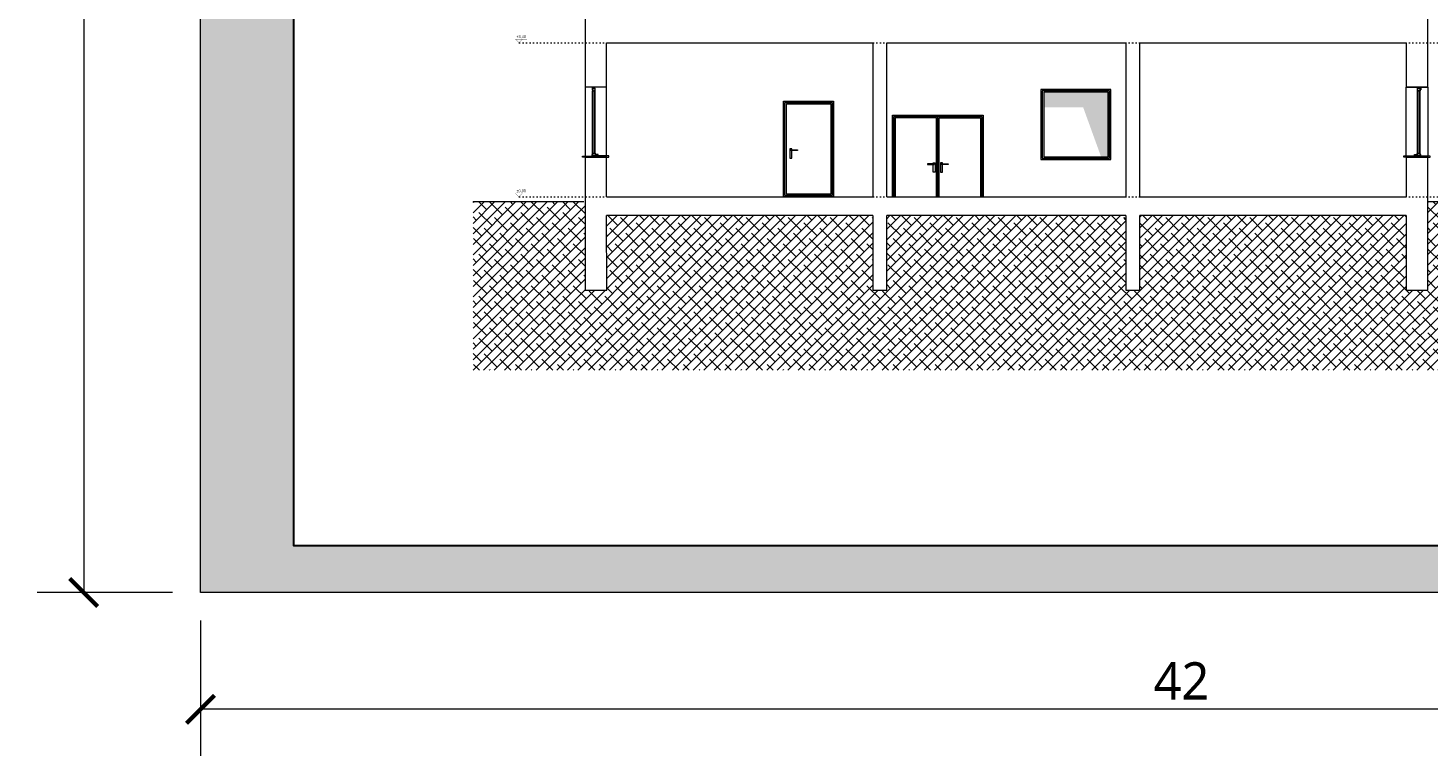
# Model space of a CAD drawing. Header units: millimetres. Extents: x 80301 to 146489, y -78581 to -28273.
# Tile 66 of 135: x 124197 to 127195, y -72489 to -70931. Entities that reach past the tile are written whole.
import ezdxf
from ezdxf.enums import TextEntityAlignment as Align

# ---------------------------------------------------------------- set-up
doc = ezdxf.new("R2010")
doc.units = ezdxf.units.MM
doc.linetypes.add('ACAD_ISO03W100', pattern=[30, 12, -18])
doc.layers.get('0').update_dxf_attribs({"lineweight": 0})
for name, color, linetype, lineweight in [('A-opisram.ART', 250, 'Continuous', 0), ('opis..KF', 250, 'Continuous', 15), ('stolarka..KF', 250, 'Continuous', 5), ('stolarka_arch', 250, 'Continuous', 5), ('wymiar..KF', 12, 'Continuous', 5), ('wypełnienie istn..KF', 250, 'Continuous', 0), ('ściana pro..KF', 222, 'Continuous', 30), ('ściany ist..KF', 61, 'Continuous', 5)]:
    doc.layers.add(name, color=color, linetype=linetype, lineweight=lineweight)
doc.layers.add('A-pomocram.ART', color=254, linetype='Continuous', lineweight=0, plot=False)
doc.layers.add('A-wymram.ART', color=10, linetype='Continuous', lineweight=5, plot=False)
doc.layers.add('A-przekrycieram.ART', color=7, linetype='Continuous', lineweight=0, true_color=0xffffff)
doc.layers.add('szraf', color=7, linetype='Continuous', true_color=0xd9d9d9)
doc.styles.add('ARCH', font='segoeuil.ttf')
doc.dimstyles.new('RAMKA', dxfattribs={"dimscale": 20, "dimtxt": 4, "dimasz": 3, "dimexe": 5, "dimexo": 3, "dimgap": 1, "dimtad": 1, "dimdec": 1, "dimlfac": 0.01, "dimtxsty": 'ARCH', "dimblk": 'ARCHTICK', "dimcen": 0, "dimclrd": 256, "dimclre": 256, "dimclrt": 256, "dimadec": 0, "dimazin": 0, "dimtfac": 1, "dimtdec": 1, "dimtofl": 0, "dimtmove": 1, "dimatfit": 3, "dimfxl": 10, "dimfxlon": 1, "dimlwd": 0, "dimlwe": 0, "dimarcsym": 0})

# ---------------------------------------------------------------- blocks, each defined once
blk = doc.blocks.new('*U1061')
at = {"layer": 'stolarka_arch', "lineweight": 0}
blk.add_lwpolyline([(0, 0), (150, 0), (150, -46), (0, -46)], close=True, dxfattribs=at)
at = {"layer": 'stolarka_arch'}
for points in [[(0, -15), (6, -15), (6, -16), (3, -16), (3, -21), (0, -21)], [(3, -16), (8, -16), (8, -22), (2, -22), (2, -21), (3, -21)], [(8, -19), (142, -19), (142, -16), (8, -16)], [(8, -19), (142, -19), (142, -22), (8, -22)], [(147, -16), (142, -16), (142, -22), (148, -22), (148, -21), (147, -21)], [(147, -23), (143, -23), (143, -22), (147, -22)], [(150, -15), (144, -15), (144, -16), (147, -16), (147, -21), (150, -21)], [(146, -28), (144, -28), (144, -23), (146, -23)]]:
    blk.add_lwpolyline(points, close=True, dxfattribs=at)
blk = doc.blocks.new('*U1060')
at = {"layer": 'opis..KF', "const_width": 1}
for points in [[(35, 15), (-15, 15), (0, 0), (15, 15)], [(4206.9, 15), (4156.9, 15), (4171.9, 0), (4186.9, 15)]]:
    blk.add_lwpolyline(points, dxfattribs=at)
at = {"layer": 'opis..KF', "linetype": 'ACAD_ISO03W100', "ltscale": 0.5}
blk.add_lwpolyline([(0, 0), (4171.9, 0)], dxfattribs=at)
at = {"layer": 'opis..KF', "style": 'ARCH'}
for tag, p in [('±2', (10, 26)), ('±22', (4181.9, 26))]:
    blk.add_attdef(tag, text='', height=12, dxfattribs=at).set_placement(p, align=Align.MIDDLE_CENTER)
blk = doc.blocks.new('_ArchTick')
at = {"color": 0, "linetype": 'ByBlock', "const_width": 0.15}
blk.add_lwpolyline([(-0.5, -0.5), (0.5, 0.5)], dxfattribs=at)
blk = doc.blocks.new('*D1064')
at = {"layer": 'A-wymram.ART', "linetype": 'Continuous', "lineweight": 0, "transparency": 16777216}
for p, q in [((-60, 2970), (-350, 2970)), ((-250, 2970), (-250, 0)), ((-60, 0), (-350, 0))]:
    blk.add_line(p, q, dxfattribs=at)
at = {"layer": 'Defpoints', "color": 0, "lineweight": 35, "transparency": 16777216}
for p in [(0, 2970), (0, 0), (-250, 0)]:
    blk.add_point(p, dxfattribs=at)
at = {"layer": 'A-wymram.ART', "lineweight": 0, "transparency": 16777216, "xscale": 60, "yscale": 60, "zscale": 60}
for p, rotation in [((-250, 2970), 90), ((-250, 0), 270)]:
    blk.add_blockref('_ArchTick', p, dxfattribs=dict(at, rotation=rotation))
at = {"layer": 'A-wymram.ART', "transparency": 16777216, "insert": (-317.6, 1485), "char_height": 80, "attachment_point": 5, "rotation": 90, "style": 'ARCH'}
blk.add_mtext('29,7', dxfattribs=at)
blk = doc.blocks.new('*D1065')
at = {"layer": 'A-wymram.ART', "linetype": 'Continuous', "lineweight": 0, "transparency": 16777216}
for p, q in [((0, -60), (0, -350)), ((4200, -60), (4200, -350)), ((4200, -250), (0, -250))]:
    blk.add_line(p, q, dxfattribs=at)
at = {"layer": 'Defpoints', "color": 0, "lineweight": 35, "transparency": 16777216}
for p in [(0, 0), (4200, 0), (0, -250)]:
    blk.add_point(p, dxfattribs=at)
at = {"layer": 'A-wymram.ART', "lineweight": 0, "transparency": 16777216, "xscale": 60, "yscale": 60, "zscale": 60, "rotation": 180}
blk.add_blockref('_ArchTick', (0, -250), dxfattribs=at)
at = {"layer": 'A-wymram.ART', "lineweight": 0, "transparency": 16777216, "xscale": 60, "yscale": 60, "zscale": 60}
blk.add_blockref('_ArchTick', (4200, -250), dxfattribs=at)
at = {"layer": 'A-wymram.ART', "transparency": 16777216, "insert": (2100, -189.3), "char_height": 80, "attachment_point": 5, "style": 'ARCH'}
blk.add_mtext('42', dxfattribs=at)
blk = doc.blocks.new('*U1254')
at = {"layer": 'A-przekrycieram.ART'}
h = blk.add_hatch(color=256, dxfattribs=at)
h.dxf.hatch_style = 1
h.paths.add_polyline_path([(0, 2970), (4200, 2970), (4200, 0), (0, 0)])
h.paths.add_polyline_path([(200, 2870), (4100, 2870), (4100, 100), (200, 100)], flags=16)
at = {"layer": 'A-opisram.ART', "lineweight": 30}
blk.add_lwpolyline([(200, 2870), (4100, 2870), (4100, 100), (200, 100)], close=True, dxfattribs=at)
at = {"layer": 'A-pomocram.ART'}
blk.add_lwpolyline([(0, 2970), (4200, 2970), (4200, 0), (0, 0)], close=True, dxfattribs=at)
at = {"layer": 'A-wymram.ART'}
dim = blk.add_linear_dim(base=(-250, 0), p1=(0, 2970), p2=(0, 0), angle=90, dimstyle='RAMKA', dxfattribs=at)
dim.commit()
dim.dimension.update_dxf_attribs({"geometry": '*D1064', "text_midpoint": (-317.59, 1485)})
dim = blk.add_linear_dim(base=(0, -250), p1=(4200, 0), p2=(0, 0), dimstyle='RAMKA', dxfattribs=at)
dim.commit()
dim.dimension.update_dxf_attribs({"geometry": '*D1065', "text_midpoint": (2100, -189.33)})

msp = doc.modelspace()

# ---------------------------------------------------------------- hatches: boundary and pattern name
at = {"layer": 'szraf', "linetype": 'ByBlock'}
h = msp.add_hatch(dxfattribs=at)
h.set_pattern_fill('ANSI38', color=9, scale=5)
h.set_pattern_definition([(45, (-41583.777, -24802.457), (-11.2253202, 11.2253202), []), (135, (-41583.777, -24802.457), (-33.6759605, 11.2253202), [39.6875, -23.8125])])
h.paths.add_polyline_path([(125150.25, -71302.7), (125150.25, -71663.74), (127381.5, -71663.74), (127381.5, -71302.7), (127193.95, -71302.7), (127193.95, -71492.7), (127147.95, -71492.7), (127147.95, -71332.7), (126577.95, -71332.7), (126577.95, -71492.7), (126547.95, -71492.7), (126547.95, -71332.7), (126035.95, -71332.7), (126035.95, -71492.7), (126005.95, -71492.7), (126005.95, -71332.7), (125435.95, -71332.7), (125435.95, -71492.7), (125389.95, -71492.7), (125389.95, -71302.7)])
at = {"layer": 'wypełnienie istn..KF', "true_color": 0xe0e0e0}
h = msp.add_hatch(color=254, dxfattribs=at)
h.dxf.hatch_style = 1
h.paths.add_polyline_path([(126371.85, -71068.7), (126509.85, -71068.7), (126509.85, -71206.7), (126494.66, -71206.7), (126456.29, -71100.77), (126371.85, -71100.77)])

# ---------------------------------------------------------------- linework, layer by layer
at = {"layer": 'stolarka..KF'}
for points in [[(125404.95, -71204.7), (125404.95, -71207.7), (125384.89, -71207.7), (125384.89, -71205.7)], [(125412.89, -71204.7), (125412.89, -71207.7), (125440.89, -71207.7), (125440.89, -71204.7)], [(127171.02, -71204.7), (127171.02, -71207.7), (127143.02, -71207.7), (127143.02, -71204.7)], [(127178.95, -71204.7), (127178.95, -71207.7), (127199.02, -71207.7), (127199.02, -71205.7)]]:
    msp.add_lwpolyline(points, close=True, dxfattribs=at)
at = {"layer": 'ściana pro..KF', "color": 8, "lineweight": 9, "true_color": 0x737373}
msp.add_line((126145.3, -71289.7), (126145.3, -71292.7), dxfattribs=at)
for points in [[(125814.95, -71292.7), (125814.95, -71087.7), (125921.95, -71087.7), (125921.95, -71292.7), (125814.95, -71292.7)], [(126048.13, -71292.7), (126048.13, -71117.7), (126242.47, -71117.7), (126242.47, -71292.7)], [(126051.13, -71292.7), (126051.13, -71120.7), (126239.47, -71120.7), (126239.47, -71292.7)], [(126145.3, -71292.7), (126145.3, -71120.7), (126051.13, -71120.7), (126051.13, -71292.7)], [(126145.3, -71292.7), (126145.3, -71120.7), (126239.47, -71120.7), (126239.47, -71292.7)], [(126142.3, -71292.7), (126142.3, -71123.7), (126054.13, -71123.7), (126054.13, -71292.7)], [(126148.3, -71292.7), (126148.3, -71123.7), (126236.47, -71123.7), (126236.47, -71292.7)], [(125832.62, -71191.7), (125832.62, -71189.7), (125828.62, -71189.7), (125828.62, -71209.7), (125832.62, -71209.7), (125832.62, -71193.7)], [(126135.3, -71221.7), (126135.3, -71219.7), (126139.3, -71219.7), (126139.3, -71239.7), (126135.3, -71239.7), (126135.3, -71223.7)], [(126155.3, -71221.7), (126155.3, -71219.7), (126151.3, -71219.7), (126151.3, -71239.7), (126155.3, -71239.7), (126155.3, -71223.7)]]:
    msp.add_lwpolyline(points, dxfattribs=at)
for points in [[(125817.95, -71289.7), (125817.95, -71090.7), (125918.95, -71090.7), (125918.95, -71289.7)], [(126365.85, -71212.7), (126515.85, -71212.7), (126515.85, -71062.7), (126365.85, -71062.7)], [(126368.85, -71209.7), (126512.85, -71209.7), (126512.85, -71065.7), (126368.85, -71065.7)], [(126371.85, -71206.7), (126509.85, -71206.7), (126509.85, -71068.7), (126371.85, -71068.7)], [(125820.95, -71286.7), (125820.95, -71093.7), (125915.95, -71093.7), (125915.95, -71286.7)], [(125830.62, -71191.7), (125844.62, -71191.7), (125844.62, -71193.7), (125830.62, -71193.7)], [(126137.3, -71221.7), (126123.3, -71221.7), (126123.3, -71223.7), (126137.3, -71223.7)], [(126153.3, -71221.7), (126167.3, -71221.7), (126167.3, -71223.7), (126153.3, -71223.7)]]:
    msp.add_lwpolyline(points, close=True, dxfattribs=at)
at = {"layer": 'ściany ist..KF', "linetype": 'ByBlock'}
for p, q in [((125435.95, -71057.7), (125389.95, -71057.7)), ((127193.95, -71057.7), (127147.95, -71057.7)), ((125435.95, -71207.7), (125389.95, -71207.7)), ((127147.95, -71207.7), (127193.95, -71207.7)), ((125150.25, -71302.7), (125387.46, -71302.7)), ((127193.95, -71302.7), (127381.5, -71302.7))]:
    msp.add_line(p, q, dxfattribs=at)
for points in [[(125389.95, -70839.7), (125389.95, -70932.7)], [(127193.95, -70932.7), (127193.95, -70839.7)], [(125389.95, -70932.7), (125389.95, -71057.7)], [(127193.95, -71057.7), (127193.95, -70932.7)], [(125435.95, -71057.7), (125435.95, -70962.6), (126005.95, -70962.6), (126005.95, -71292.7)], [(126035.95, -71292.7), (126035.95, -70962.6), (126547.95, -70962.6), (126547.95, -71292.7)], [(126577.95, -71292.7), (126577.95, -70962.6), (127147.95, -70962.6), (127147.95, -71057.7)], [(125389.95, -71207.7), (125389.95, -71492.7), (125436.31, -71492.7), (125435.95, -71332.7)], [(125435.95, -71292.7), (125435.95, -71207.7)], [(127147.95, -71492.7), (127193.95, -71492.7), (127193.95, -71207.7)], [(127147.95, -71207.7), (127147.95, -71292.7)], [(125435.95, -71292.7), (126005.95, -71292.7)], [(126035.95, -71292.7), (126547.95, -71292.7)], [(126577.95, -71292.7), (127147.95, -71292.7)], [(126005.95, -71332.7), (125435.95, -71332.7)], [(126005.95, -71332.7), (126005.95, -71492.7), (126035.95, -71492.7), (126035.95, -71332.7)], [(126547.95, -71332.7), (126035.95, -71332.7)], [(126547.95, -71332.7), (126547.95, -71492.7), (126577.95, -71492.7), (126577.95, -71332.7)], [(127147.95, -71332.7), (126577.95, -71332.7)], [(127147.95, -71332.7), (127147.95, -71492.7)]]:
    msp.add_lwpolyline(points, dxfattribs=at)

# ---------------------------------------------------------------- block references
msp.add_blockref('*U1254', (124566.87, -72139.49))
at = {"layer": 'stolarka_arch', "color": 5, "xscale": -1, "rotation": 89.99998915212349}
msp.add_blockref('*U1061', (125389.95, -71057.7), dxfattribs=at)
at = {"layer": 'stolarka_arch', "color": 5, "rotation": 270.0000108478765}
msp.add_blockref('*U1061', (127193.95, -71057.7), dxfattribs=at)
at = {"layer": 'wymiar..KF', "xscale": 0.5, "yscale": 0.5, "zscale": 0.5}
for p, values in [((125248.29, -70962.6), {'±2': '+3,30', '±22': '+3,30'}), ((125248.29, -71292.7), {'±2': '±0,00', '±22': '±0,00'})]:
    msp.add_blockref('*U1060', p, dxfattribs=at).add_auto_attribs(values)

doc.saveas('drawing.dxf')
